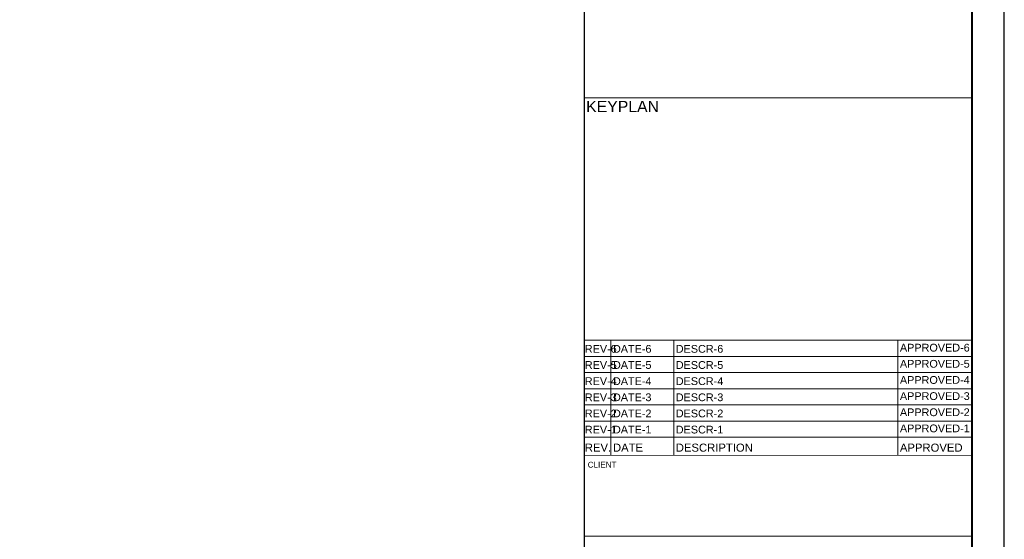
# Model space of a CAD drawing. Header units: metres. Extents: x 0 to 4289, y -45 to 594.
# Tile 10 of 11: x 536 to 841, y 113 to 274. Entities that reach past the tile are written whole.
import ezdxf
from ezdxf.enums import TextEntityAlignment as Align

# ---------------------------------------------------------------- set-up
doc = ezdxf.new("R2010")
doc.units = ezdxf.units.M
for name, color, linetype, lineweight in [('A-ANNO-TTLB', 1, 'Continuous', 13), ('C-ANNO-GENF-TEXT-N_18', 1, 'Continuous', 30), ('C-ANNO-GENF-TEXT-N_25', 2, 'Continuous', 30), ('X-XX-AL-TEKENBLAD-S', 7, 'Continuous', 25), ('X-XX-AL-TEKENBLAD_KADER-G', 7, 'Continuous', 25)]:
    doc.layers.add(name, color=color, linetype=linetype, lineweight=lineweight)
doc.layers.add('G-ANNO-TTLB', color=1, linetype='Continuous')
doc.styles.get("Standard").update_dxf_attribs({"font": 'arial.ttf'})

# ---------------------------------------------------------------- blocks, each defined once
blk = doc.blocks.new('SAL-TEKENBLAD_A1-SO')
at = {"layer": 'X-XX-AL-TEKENBLAD_KADER-G'}
blk.add_line((841, 0), (841, 594), dxfattribs=at)
at = {"layer": 'X-XX-AL-TEKENBLAD_KADER-G', "const_width": 0.7, "flags": 128}
blk.add_lwpolyline([(20, 10), (831, 10), (831, 584), (20, 584)], close=True, dxfattribs=at)

msp = doc.modelspace()

# ---------------------------------------------------------------- linework, layer by layer
at = {"layer": 'A-ANNO-TTLB', "linetype": 'Continuous'}
for p, q in [((831, 175.05), (711, 175.05)), ((719.16, 139.4), (719.16, 175.05)), ((719.16, 139.4), (719.16, 175.05)), ((738.62, 139.4), (738.62, 175.05)), ((808.02, 139.4), (808.02, 175.05)), ((831, 170.05), (711, 170.05)), ((831, 165.05), (711, 165.05)), ((831, 160.05), (711, 160.05)), ((831, 155.05), (711, 155.05)), ((831, 150.05), (711, 150.05)), ((831, 145.05), (711, 145.05)), ((831, 145.05), (711, 145.05))]:
    msp.add_line(p, q, dxfattribs=at)
at = {"layer": 'A-ANNO-TTLB'}
msp.add_line((711, 114.4), (831, 114.4), dxfattribs=at)
msp.add_lwpolyline([(831, 175.05), (711, 175.05), (711, 250.1), (831, 250.1)], close=True, dxfattribs=at)
at = {"layer": 'G-ANNO-TTLB', "flags": 128}
msp.add_lwpolyline([(711, 10), (711, 584)], dxfattribs=at)
at = {"layer": 'G-ANNO-TTLB', "const_width": 0.25}
msp.add_lwpolyline([(711, 89.15), (711, 139.4), (831, 139.4)], dxfattribs=at)

# ---------------------------------------------------------------- block references
at = {"layer": 'X-XX-AL-TEKENBLAD-S'}
msp.add_blockref('SAL-TEKENBLAD_A1-SO', (0, 0), dxfattribs=at)

# ---------------------------------------------------------------- texts
at = {"layer": 'C-ANNO-GENF-TEXT-N_18'}
msp.add_text('CLIENT', height=1.8, rotation=359.9999, dxfattribs=at).set_placement((711.99, 135.62))
at = {"layer": 'C-ANNO-GENF-TEXT-N_25'}
for s, height, p in [('KEYPLAN', 3.5, (711.52, 245.7)), ('REV.', 2.5, (711.11, 140.56)), ('DATE', 2.5, (719.82, 140.56)), ('DESCRIPTION', 2.5, (739.27, 140.56)), ('APPROVED', 2.5, (808.67, 140.56))]:
    msp.add_text(s, height=height, dxfattribs=at).set_placement(p)
at = {"layer": 'C-ANNO-GENF-TEXT-N_25', "flags": 2}
for tag, text, p in [('APPROVED-6', '%%', (819.48, 172.77)), ('APPROVED-5', '%%', (819.48, 167.77)), ('APPROVED-4', '%%', (819.48, 162.77)), ('APPROVED-3', '%%', (819.48, 157.77)), ('APPROVED-2', '%%', (819.48, 152.77)), ('APPROVED-1', '----', (819.48, 147.77))]:
    msp.add_attdef(tag, text=text, height=2.4, dxfattribs=at).set_placement(p, align=Align.MIDDLE_CENTER)
for tag, p, s in [('REV-6', (711.11, 171.2), '%%'), ('DATE-6', (719.82, 171.2), '%%'), ('DESCR-6', (739.27, 171.2), '%%'), ('REV-5', (711.11, 166.2), '%%'), ('DATE-5', (719.82, 166.2), '%%'), ('DESCR-5', (739.27, 166.2), '%%'), ('REV-4', (711.11, 161.2), '%%'), ('DATE-4', (719.82, 161.2), '%%'), ('DESCR-4', (739.27, 161.2), '%%'), ('REV-3', (711.11, 156.2), '%%'), ('DATE-3', (719.82, 156.2), '%%'), ('DESCR-3', (739.27, 156.2), '%%'), ('REV-2', (711.11, 151.2), '%%'), ('DATE-2', (719.82, 151.2), '%%'), ('DESCR-2', (739.27, 151.2), '%%'), ('REV-1', (711.11, 146.2), '----'), ('DATE-1', (719.82, 146.2), '----'), ('DESCR-1', (739.27, 146.2), '----')]:
    msp.add_attdef(tag, p, s, height=2.4, dxfattribs=at)

doc.saveas('drawing.dxf')
